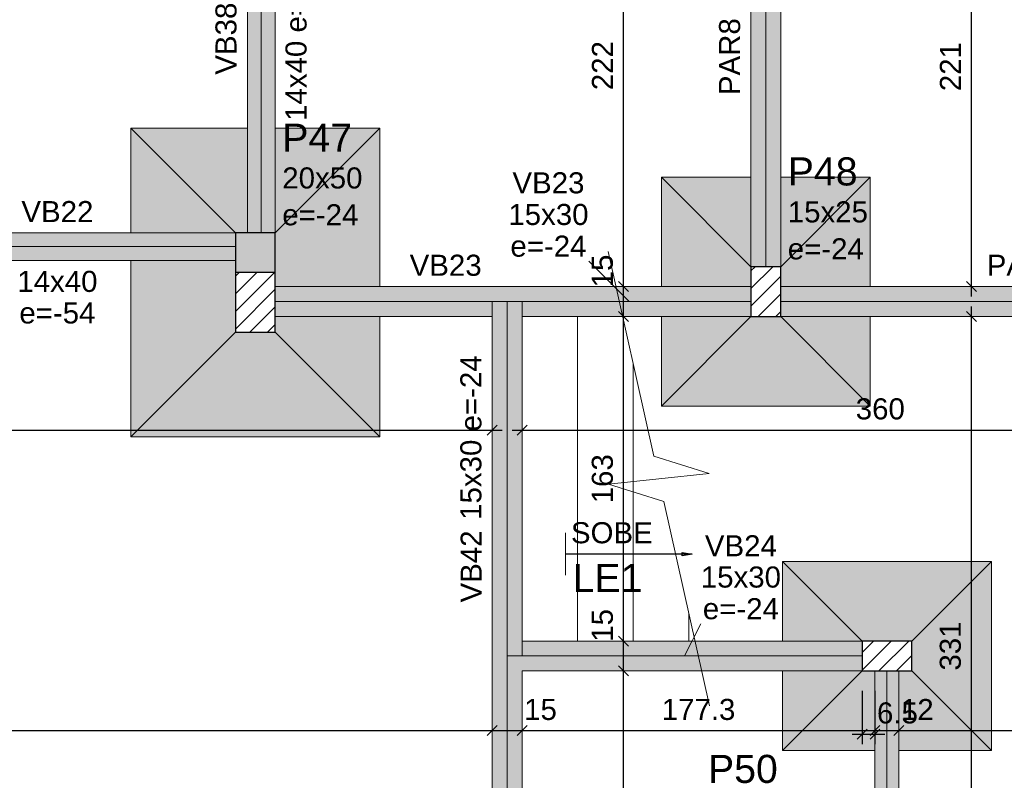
# Model space of a CAD drawing. Header units: millimetres. Extents: x 0 to 119, y 0 to 84.
# Tile 14 of 27: x 72 to 82, y 30 to 38. Entities that reach past the tile are written whole.
import ezdxf

# ---------------------------------------------------------------- set-up
doc = ezdxf.new("R2010")
doc.units = ezdxf.units.MM
doc.header["$MEASUREMENT"] = 0
doc.linetypes.add('DASHDOT', pattern=[2.54, 1.27, -0.635, 0, -0.635])
doc.linetypes.add('NULL', pattern=[0])
doc.layers.get('0').update_dxf_attribs({"lineweight": 18})
for name, color, linetype, lineweight in [('FO-Cortes', 9, 'DASHDOT', 5), ('FO-Cotas', 5, 'Continuous', 5), ('FO-Eixos', 5, 'Continuous', 5), ('FO-Hachura das sapatas', 43, 'Continuous', 5), ('FO-Hachura parede de concreto', 161, 'Continuous', 5), ('FO-Hachura pilar que morre', 106, 'Continuous', 5), ('FO-Hachura pilar que passa', 19, 'Continuous', 5), ('FO-Hachura viga', 43, 'Continuous', 5), ('FO-Hachuras das lajes', 1, 'Continuous', 20), ('FO-Pilares', 4, 'Continuous', 30), ('FO-Seção das fundações', 9, 'Continuous', 5), ('FO-Textos das lajes', 3, 'Continuous', 20), ('FO-Textos das vigas', 7, 'Continuous', 5), ('FO-Textos dos pilares', 7, 'Continuous', 5), ('FO-Vigas', 1, 'Continuous', 20)]:
    doc.layers.add(name, color=color, linetype=linetype, lineweight=lineweight)
doc.styles.add('Arial', font='txt')
doc.dimstyles.get("Standard").update_dxf_attribs({"dimtxt": 0.18, "dimasz": 0.18, "dimexe": 0.18, "dimexo": 0.0625, "dimgap": 0.09, "dimtad": 0, "dimtih": 1, "dimtoh": 1, "dimdec": 4, "dimzin": 0, "dimdsep": 46, "dimtxsty": 'Standard', "dimcen": 0.09, "dimadec": 0, "dimazin": 0, "dimtfac": 1, "dimtdec": 4, "dimtofl": 0, "dimtmove": 0, "dimatfit": 3, "dimfxl": 1, "dimtolj": 1, "dimtzin": 0, "dimarcsym": 0})
doc.dimstyles.new('UM_50.000000', dxfattribs={"dimtxt": 0.18, "dimasz": 0.1, "dimexe": 0.1, "dimexo": 0.2, "dimgap": 0, "dimtad": 1, "dimtih": 1, "dimtoh": 1, "dimdec": 1, "dimlfac": 50, "dimzin": 0, "dimdsep": 46, "dimtxsty": 'Standard', "dimcen": 0.09, "dimdle": 0.1, "dimadec": 1, "dimazin": 2, "dimtfac": 1, "dimtdec": 4, "dimtofl": 0, "dimtmove": 0, "dimatfit": 3, "dimfxl": 1, "dimtolj": 1, "dimarcsym": 0})

# ---------------------------------------------------------------- blocks, each defined once
blk = doc.blocks.new('_Oblique')
at = {"color": 0, "linetype": 'ByBlock', "lineweight": -2}
blk.add_line((-0.5, -0.5), (0.5, 0.5), dxfattribs=at)
blk = doc.blocks.new('*D86')
at = {"layer": 'Defpoints', "color": 0}
for p in [(42.2726, 30.6604), (76.6956, 30.6604), (76.6956, 30.6604)]:
    blk.add_point(p, dxfattribs=at)
at = {"layer": 'FO-Cotas', "color": 0, "lineweight": -2}
blk.add_line((42.1726, 30.6604), (76.7956, 30.6604), dxfattribs=at)
at = {"layer": 'FO-Cotas', "color": 0, "lineweight": -2, "xscale": 0.1, "yscale": 0.1, "zscale": 0.1, "rotation": 180}
blk.add_blockref('_Oblique', (42.2726, 30.6604), dxfattribs=at)
at = {"layer": 'FO-Cotas', "color": 0, "lineweight": -2, "xscale": 0.1, "yscale": 0.1, "zscale": 0.1}
blk.add_blockref('_Oblique', (76.6956, 30.6604), dxfattribs=at)
at = {"layer": 'FO-Cotas', "color": 7, "insert": (59.4841, 30.8722), "char_height": 0.2118, "attachment_point": 5, "rotation": 0.00573, "style": 'Arial'}
blk.add_mtext('\\A1;1721.2', dxfattribs=at)
blk = doc.blocks.new('*D87')
at = {"layer": 'Defpoints', "color": 0}
for p in [(76.6956, 30.6604), (76.9956, 30.6604), (76.9956, 30.6604)]:
    blk.add_point(p, dxfattribs=at)
at = {"layer": 'FO-Cotas', "color": 0, "lineweight": -2}
blk.add_line((76.5956, 30.6604), (77.0956, 30.6604), dxfattribs=at)
at = {"layer": 'FO-Cotas', "color": 0, "lineweight": -2, "xscale": 0.1, "yscale": 0.1, "zscale": 0.1, "rotation": 180}
blk.add_blockref('_Oblique', (76.6956, 30.6604), dxfattribs=at)
at = {"layer": 'FO-Cotas', "color": 0, "lineweight": -2, "xscale": 0.1, "yscale": 0.1, "zscale": 0.1}
blk.add_blockref('_Oblique', (76.9956, 30.6604), dxfattribs=at)
at = {"layer": 'FO-Cotas', "color": 7, "insert": (77.1809, 30.8722), "char_height": 0.2118, "attachment_point": 5, "rotation": 0.00573, "style": 'Arial'}
blk.add_mtext('\\A1;15', dxfattribs=at)
blk = doc.blocks.new('*D88')
at = {"layer": 'Defpoints', "color": 0}
for p in [(76.9956, 30.6604), (80.5424, 30.6604), (80.5424, 30.6604)]:
    blk.add_point(p, dxfattribs=at)
at = {"layer": 'FO-Cotas', "color": 0, "lineweight": -2}
blk.add_line((76.8956, 30.6604), (80.6424, 30.6604), dxfattribs=at)
at = {"layer": 'FO-Cotas', "color": 0, "lineweight": -2, "xscale": 0.1, "yscale": 0.1, "zscale": 0.1, "rotation": 180}
blk.add_blockref('_Oblique', (76.9956, 30.6604), dxfattribs=at)
at = {"layer": 'FO-Cotas', "color": 0, "lineweight": -2, "xscale": 0.1, "yscale": 0.1, "zscale": 0.1}
blk.add_blockref('_Oblique', (80.5424, 30.6604), dxfattribs=at)
at = {"layer": 'FO-Cotas', "color": 7, "insert": (78.769, 30.8722), "char_height": 0.2118, "attachment_point": 5, "rotation": 0.00573, "style": 'Arial'}
blk.add_mtext('\\A1;177.3', dxfattribs=at)
blk = doc.blocks.new('*D89')
at = {"layer": 'Defpoints', "color": 0}
for p in [(80.5424, 30.6604), (80.7824, 30.6604), (80.7824, 30.6604)]:
    blk.add_point(p, dxfattribs=at)
at = {"layer": 'FO-Cotas', "color": 0, "lineweight": -2}
blk.add_line((80.4424, 30.6604), (80.8824, 30.6604), dxfattribs=at)
at = {"layer": 'FO-Cotas', "color": 0, "lineweight": -2, "xscale": 0.1, "yscale": 0.1, "zscale": 0.1, "rotation": 180}
blk.add_blockref('_Oblique', (80.5424, 30.6604), dxfattribs=at)
at = {"layer": 'FO-Cotas', "color": 0, "lineweight": -2, "xscale": 0.1, "yscale": 0.1, "zscale": 0.1}
blk.add_blockref('_Oblique', (80.7824, 30.6604), dxfattribs=at)
at = {"layer": 'FO-Cotas', "color": 7, "insert": (80.9677, 30.8722), "char_height": 0.2118, "attachment_point": 5, "rotation": 0.00573, "style": 'Arial'}
blk.add_mtext('\\A1;12', dxfattribs=at)
blk = doc.blocks.new('*D90')
at = {"layer": 'Defpoints', "color": 0}
for p in [(80.7824, 30.6604), (84.1956, 30.6604), (84.1956, 30.6604)]:
    blk.add_point(p, dxfattribs=at)
at = {"layer": 'FO-Cotas', "color": 0, "lineweight": -2}
blk.add_line((80.6824, 30.6604), (84.2956, 30.6604), dxfattribs=at)
at = {"layer": 'FO-Cotas', "color": 0, "lineweight": -2, "xscale": 0.1, "yscale": 0.1, "zscale": 0.1, "rotation": 180}
blk.add_blockref('_Oblique', (80.7824, 30.6604), dxfattribs=at)
at = {"layer": 'FO-Cotas', "color": 0, "lineweight": -2, "xscale": 0.1, "yscale": 0.1, "zscale": 0.1}
blk.add_blockref('_Oblique', (84.1956, 30.6604), dxfattribs=at)
at = {"layer": 'FO-Cotas', "color": 7, "insert": (82.489, 30.8722), "char_height": 0.2118, "attachment_point": 5, "rotation": 0.00573, "style": 'Arial'}
blk.add_mtext('\\A1;170.7', dxfattribs=at)
blk = doc.blocks.new('*D92')
at = {"layer": 'Defpoints', "color": 0}
for p in [(15.3752, 33.6796), (76.6956, 33.6796), (76.6956, 33.6796)]:
    blk.add_point(p, dxfattribs=at)
at = {"layer": 'FO-Cotas', "color": 0, "lineweight": -2}
blk.add_line((15.2752, 33.6796), (76.7956, 33.6796), dxfattribs=at)
at = {"layer": 'FO-Cotas', "color": 0, "lineweight": -2, "xscale": 0.1, "yscale": 0.1, "zscale": 0.1, "rotation": 180}
blk.add_blockref('_Oblique', (15.3752, 33.6796), dxfattribs=at)
at = {"layer": 'FO-Cotas', "color": 0, "lineweight": -2, "xscale": 0.1, "yscale": 0.1, "zscale": 0.1}
blk.add_blockref('_Oblique', (76.6956, 33.6796), dxfattribs=at)
at = {"layer": 'FO-Cotas', "color": 7, "insert": (46.0354, 33.8914), "char_height": 0.2118, "attachment_point": 5, "rotation": 0.00573, "style": 'Arial'}
blk.add_mtext('\\A1;3066', dxfattribs=at)
blk = doc.blocks.new('*D93')
at = {"layer": 'Defpoints', "color": 0}
for p in [(76.9956, 33.6796), (84.1956, 33.6796), (84.1956, 33.6796)]:
    blk.add_point(p, dxfattribs=at)
at = {"layer": 'FO-Cotas', "color": 0, "lineweight": -2}
blk.add_line((76.8956, 33.6796), (84.2956, 33.6796), dxfattribs=at)
at = {"layer": 'FO-Cotas', "color": 0, "lineweight": -2, "xscale": 0.1, "yscale": 0.1, "zscale": 0.1, "rotation": 180}
blk.add_blockref('_Oblique', (76.9956, 33.6796), dxfattribs=at)
at = {"layer": 'FO-Cotas', "color": 0, "lineweight": -2, "xscale": 0.1, "yscale": 0.1, "zscale": 0.1}
blk.add_blockref('_Oblique', (84.1956, 33.6796), dxfattribs=at)
at = {"layer": 'FO-Cotas', "color": 7, "insert": (80.5956, 33.8914), "char_height": 0.2118, "attachment_point": 5, "rotation": 0.00573, "style": 'Arial'}
blk.add_mtext('\\A1;360', dxfattribs=at)
blk = doc.blocks.new('*D176')
at = {"layer": 'Defpoints', "color": 0}
for p in [(78.0152, 31.2604), (78.0152, 31.2604), (78.0152, 28.2004)]:
    blk.add_point(p, dxfattribs=at)
at = {"layer": 'FO-Cotas', "color": 0, "lineweight": -2}
blk.add_line((78.0152, 28.1004), (78.0152, 31.3604), dxfattribs=at)
at = {"layer": 'FO-Cotas', "color": 0, "lineweight": -2, "xscale": 0.1, "yscale": 0.1, "zscale": 0.1}
for p, rotation in [((78.0152, 31.2604), 90), ((78.0152, 28.2004), 270)]:
    blk.add_blockref('_Oblique', p, dxfattribs=dict(at, rotation=rotation))
at = {"layer": 'FO-Cotas', "color": 7, "insert": (77.8034, 29.7304), "char_height": 0.2118, "attachment_point": 5, "rotation": 90, "style": 'Arial'}
blk.add_mtext('\\A1;153', dxfattribs=at)
blk = doc.blocks.new('*D177')
at = {"layer": 'Defpoints', "color": 0}
for p in [(78.0152, 31.5604), (78.0152, 31.5604), (78.0152, 31.2604)]:
    blk.add_point(p, dxfattribs=at)
at = {"layer": 'FO-Cotas', "color": 0, "lineweight": -2}
blk.add_line((78.0152, 31.1604), (78.0152, 31.6604), dxfattribs=at)
at = {"layer": 'FO-Cotas', "color": 0, "lineweight": -2, "xscale": 0.1, "yscale": 0.1, "zscale": 0.1}
for p, rotation in [((78.0152, 31.5604), 90), ((78.0152, 31.2604), 270)]:
    blk.add_blockref('_Oblique', p, dxfattribs=dict(at, rotation=rotation))
at = {"layer": 'FO-Cotas', "color": 7, "insert": (77.8034, 31.7177), "char_height": 0.2118, "attachment_point": 5, "rotation": 90, "style": 'Arial'}
blk.add_mtext('\\A1;15', dxfattribs=at)
blk = doc.blocks.new('*D178')
at = {"layer": 'Defpoints', "color": 0}
for p in [(78.0152, 34.8208), (78.0152, 34.8208), (78.0152, 31.5604)]:
    blk.add_point(p, dxfattribs=at)
at = {"layer": 'FO-Cotas', "color": 0, "lineweight": -2}
blk.add_line((78.0152, 31.4604), (78.0152, 34.9208), dxfattribs=at)
at = {"layer": 'FO-Cotas', "color": 0, "lineweight": -2, "xscale": 0.1, "yscale": 0.1, "zscale": 0.1}
for p, rotation in [((78.0152, 34.8208), 90), ((78.0152, 31.5604), 270)]:
    blk.add_blockref('_Oblique', p, dxfattribs=dict(at, rotation=rotation))
at = {"layer": 'FO-Cotas', "color": 7, "insert": (77.8034, 33.1906), "char_height": 0.2118, "attachment_point": 5, "rotation": 90, "style": 'Arial'}
blk.add_mtext('\\A1;163', dxfattribs=at)
blk = doc.blocks.new('*D179')
at = {"layer": 'Defpoints', "color": 0}
for p in [(78.0152, 35.1208), (78.0152, 35.1208), (78.0152, 34.8208)]:
    blk.add_point(p, dxfattribs=at)
at = {"layer": 'FO-Cotas', "color": 0, "lineweight": -2}
blk.add_line((78.0152, 34.7208), (78.0152, 35.2208), dxfattribs=at)
at = {"layer": 'FO-Cotas', "color": 0, "lineweight": -2, "xscale": 0.1, "yscale": 0.1, "zscale": 0.1}
for p, rotation in [((78.0152, 35.1208), 90), ((78.0152, 34.8208), 270)]:
    blk.add_blockref('_Oblique', p, dxfattribs=dict(at, rotation=rotation))
at = {"layer": 'FO-Cotas', "color": 7, "insert": (77.8034, 35.2781), "char_height": 0.2118, "attachment_point": 5, "rotation": 90, "style": 'Arial'}
blk.add_mtext('\\A1;15', dxfattribs=at)
blk = doc.blocks.new('*D180')
at = {"layer": 'Defpoints', "color": 0}
for p in [(78.0152, 39.5604), (78.0152, 39.5604), (78.0152, 35.1208)]:
    blk.add_point(p, dxfattribs=at)
at = {"layer": 'FO-Cotas', "color": 0, "lineweight": -2}
blk.add_line((78.0152, 35.0208), (78.0152, 39.6604), dxfattribs=at)
at = {"layer": 'FO-Cotas', "color": 0, "lineweight": -2, "xscale": 0.1, "yscale": 0.1, "zscale": 0.1}
for p, rotation in [((78.0152, 39.5604), 90), ((78.0152, 35.1208), 270)]:
    blk.add_blockref('_Oblique', p, dxfattribs=dict(at, rotation=rotation))
at = {"layer": 'FO-Cotas', "color": 7, "insert": (77.8034, 37.3406), "char_height": 0.2118, "attachment_point": 5, "rotation": 90, "style": 'Arial'}
blk.add_mtext('\\A1;222', dxfattribs=at)
blk = doc.blocks.new('*D188')
at = {"layer": 'Defpoints', "color": 0}
for p in [(81.5124, 34.8208), (81.5124, 34.8208), (81.5124, 28.2004)]:
    blk.add_point(p, dxfattribs=at)
at = {"layer": 'FO-Cotas', "color": 0, "lineweight": -2}
blk.add_line((81.5124, 28.1004), (81.5124, 34.9208), dxfattribs=at)
at = {"layer": 'FO-Cotas', "color": 0, "lineweight": -2, "xscale": 0.1, "yscale": 0.1, "zscale": 0.1}
for p, rotation in [((81.5124, 34.8208), 90), ((81.5124, 28.2004), 270)]:
    blk.add_blockref('_Oblique', p, dxfattribs=dict(at, rotation=rotation))
at = {"layer": 'FO-Cotas', "color": 7, "insert": (81.3006, 31.5106), "char_height": 0.2118, "attachment_point": 5, "rotation": 90, "style": 'Arial'}
blk.add_mtext('\\A1;331', dxfattribs=at)
blk = doc.blocks.new('*D189')
at = {"layer": 'Defpoints', "color": 0}
for p in [(81.5124, 39.5404), (81.5124, 39.5404), (81.5124, 35.1208)]:
    blk.add_point(p, dxfattribs=at)
at = {"layer": 'FO-Cotas', "color": 0, "lineweight": -2}
blk.add_line((81.5124, 35.0208), (81.5124, 39.6404), dxfattribs=at)
at = {"layer": 'FO-Cotas', "color": 0, "lineweight": -2, "xscale": 0.1, "yscale": 0.1, "zscale": 0.1}
for p, rotation in [((81.5124, 39.5404), 90), ((81.5124, 35.1208), 270)]:
    blk.add_blockref('_Oblique', p, dxfattribs=dict(at, rotation=rotation))
at = {"layer": 'FO-Cotas', "color": 7, "insert": (81.3006, 37.3306), "char_height": 0.2118, "attachment_point": 5, "rotation": 90, "style": 'Arial'}
blk.add_mtext('\\A1;221', dxfattribs=at)
blk = doc.blocks.new('*D196')
at = {"layer": 'Defpoints', "color": 0}
for p in [(80.4124, 31.2604), (80.5424, 31.2604), (80.5424, 30.625)]:
    blk.add_point(p, dxfattribs=at)
at = {"layer": 'FO-Cotas', "color": 0, "lineweight": -2}
for p, q in [((80.4124, 31.0604), (80.4124, 30.525)), ((80.5424, 31.0604), (80.5424, 30.525)), ((80.3124, 30.625), (80.6424, 30.625))]:
    blk.add_line(p, q, dxfattribs=at)
at = {"layer": 'FO-Cotas', "color": 0, "lineweight": -2, "xscale": 0.1, "yscale": 0.1, "zscale": 0.1, "rotation": 180}
blk.add_blockref('_Oblique', (80.4124, 30.625), dxfattribs=at)
at = {"layer": 'FO-Cotas', "color": 0, "lineweight": -2, "xscale": 0.1, "yscale": 0.1, "zscale": 0.1}
blk.add_blockref('_Oblique', (80.5424, 30.625), dxfattribs=at)
at = {"layer": 'FO-Cotas', "color": 7, "insert": (80.768, 30.8368), "char_height": 0.2118, "attachment_point": 5, "rotation": 0.00573, "style": 'Arial'}
blk.add_mtext('\\A1;6.5', dxfattribs=at)

msp = doc.modelspace()

# ---------------------------------------------------------------- hatches: boundary and pattern name
at = {"layer": 'FO-Hachura das sapatas', "linetype": 'Continuous'}
h = msp.add_hatch(color=43, dxfattribs=at)
h.paths.add_polyline_path([(73.0652, 33.6126), (75.5652, 33.6126), (75.5652, 36.7126), (73.0652, 36.7126), (73.0652, 33.6126)])
h.paths.add_polyline_path([(74.1154, 35.6626), (73.0652, 35.6626), (73.0652, 35.3826), (74.1154, 35.3826), (74.1154, 35.6626)], flags=0)
h.paths.add_polyline_path([(74.5148, 35.6626), (74.5148, 36.7126), (74.2348, 36.7126), (74.2348, 35.6626), (74.1154, 35.6626), (74.1154, 34.6628), (74.5152, 34.6628), (74.5152, 34.8208), (75.5652, 34.8208), (75.5652, 35.1208), (74.5152, 35.1208), (74.5152, 35.6626), (74.5148, 35.6626)], flags=0)
h = msp.add_hatch(color=43, dxfattribs=at)
h.paths.add_polyline_path([(78.3952, 33.9208), (80.4952, 33.9208), (80.4952, 36.2208), (78.3952, 36.2208), (78.3952, 33.9208)])
h.paths.add_polyline_path([(79.5952, 36.2208), (79.2952, 36.2208), (79.2952, 35.3208), (79.5952, 35.3208), (79.5952, 36.2208)], flags=0)
h.paths.add_polyline_path([(79.2952, 35.3208), (79.2952, 35.1208), (78.3952, 35.1208), (78.3952, 34.8208), (80.4952, 34.8208), (80.4952, 35.1208), (79.5952, 35.1208), (79.5952, 35.3208), (79.2952, 35.3208)], flags=0)
h = msp.add_hatch(color=43, dxfattribs=at)
h.paths.add_polyline_path([(79.6124, 32.3604), (79.6124, 30.4604), (81.7124, 30.4604), (81.7124, 32.3604), (79.6124, 32.3604)])
h.paths.add_polyline_path([(80.4124, 31.5604), (79.6124, 31.5604), (79.6124, 31.2604), (80.4124, 31.2604), (80.4124, 31.5604)], flags=0)
h.paths.add_polyline_path([(80.7824, 30.4604), (80.7824, 31.2604), (80.9124, 31.2604), (80.9124, 31.5604), (80.4124, 31.5604), (80.4124, 31.2604), (80.5424, 31.2604), (80.5424, 30.4604), (80.7824, 30.4604)], flags=0)
at = {"layer": 'FO-Hachura parede de concreto', "linetype": 'Continuous'}
for points in [[(79.595, 39.5404), (79.595, 39.5404), (79.2952, 39.5404), (79.2952, 35.3208), (79.595, 35.3208), (79.595, 39.5404)], [(79.5952, 35.1208), (79.5952, 35.1208), (79.5952, 34.821), (83.7356, 34.821), (83.7356, 35.1208), (79.5952, 35.1208)]]:
    msp.add_hatch(color=161, dxfattribs=at).paths.add_polyline_path(points)
at = {"layer": 'FO-Hachura pilar que morre', "linetype": 'Continuous'}
msp.add_hatch(color=106, dxfattribs=at).paths.add_polyline_path([(74.5152, 35.6626), (74.1154, 35.6626), (74.1154, 35.2626), (74.5152, 35.2626), (74.5152, 35.6626)])
at = {"layer": 'FO-Hachura pilar que passa', "linetype": 'Continuous'}
h = msp.add_hatch(dxfattribs=at)
h.set_pattern_fill('ANSI31', color=19, style=0)
h.paths.add_polyline_path([(74.5152, 35.2626), (74.1154, 35.2626), (74.1154, 34.6628), (74.5152, 34.6628), (74.5152, 35.2626)])
h = msp.add_hatch(dxfattribs=at)
h.set_pattern_fill('ANSI31', color=19, style=0)
h.paths.add_polyline_path([(79.2952, 34.8208), (79.4452, 34.8208), (79.5952, 34.8208), (79.5952, 35.0708), (79.5952, 35.3208), (79.4452, 35.3208), (79.2952, 35.3208), (79.2952, 35.0708)])
h = msp.add_hatch(dxfattribs=at)
h.set_pattern_fill('ANSI31', color=19, style=0)
h.paths.add_polyline_path([(80.4124, 31.5604), (80.4124, 31.4104), (80.4124, 31.2604), (80.6624, 31.2604), (80.9124, 31.2604), (80.9124, 31.4104), (80.9124, 31.5604), (80.6624, 31.5604)])
at = {"layer": 'FO-Hachura viga', "linetype": 'Continuous'}
for points in [[(74.5148, 39.5604), (74.5148, 39.5604), (74.3748, 39.7004), (74.2348, 39.7004), (74.2348, 35.6628), (74.5148, 35.6628), (74.5148, 39.5604)], [(74.1152, 35.6628), (74.1152, 35.6628), (70.5352, 35.6628), (70.5352, 35.3828), (74.1152, 35.3828), (74.1152, 35.6628)], [(76.8456, 34.9708), (76.8456, 34.9708), (76.8456, 35.1208), (74.5152, 35.1208), (74.5152, 34.8208), (76.6956, 34.8208), (76.8456, 34.9708)], [(79.2952, 35.1208), (79.2952, 35.1208), (76.8456, 35.1208), (76.8456, 34.9708), (76.9956, 34.8208), (79.2952, 34.8208), (79.2952, 35.1208)], [(76.9956, 34.9708), (76.9956, 34.9708), (76.6956, 34.9708), (76.6956, 34.8208), (76.9956, 34.8208), (76.9956, 34.9708)], [(76.9956, 34.8208), (76.9956, 34.8208), (76.6956, 34.8208), (76.6956, 31.5604), (76.9956, 31.5604), (76.9956, 34.8208)], [(76.9956, 31.5604), (76.9956, 31.5604), (76.6956, 31.5604), (76.6956, 31.4104), (76.9956, 31.4104), (76.9956, 31.5604)], [(80.4124, 31.2606), (80.4124, 31.2606), (80.4124, 31.5604), (76.9956, 31.5604), (76.8456, 31.4104), (76.9956, 31.2604), (80.4124, 31.2606)], [(76.9956, 28.2004), (76.9956, 28.2004), (76.9956, 31.2604), (76.8456, 31.4104), (76.6956, 31.4104), (76.6956, 28.2004), (76.8456, 28.0804), (76.9956, 28.2004)], [(80.7824, 28.2006), (80.7824, 28.2006), (80.7824, 31.2604), (80.5424, 31.2604), (80.5424, 28.2004), (80.6624, 28.0804), (80.7824, 28.2006)]]:
    msp.add_hatch(color=43, dxfattribs=at).paths.add_polyline_path(points)

# ---------------------------------------------------------------- linework, layer by layer
at = {"layer": 'FO-Cortes', "linetype": 'Continuous', "ltscale": 0.2}
for p, q in [((77.8623, 35.4729), (78.3199, 33.4188)), ((77.8623, 35.4729), (78.3199, 33.4188)), ((78.3199, 33.4188), (78.8775, 33.2436)), ((78.3199, 33.4188), (78.8775, 33.2436)), ((78.8775, 33.2436), (77.8639, 33.1376)), ((78.8775, 33.2436), (77.8639, 33.1376)), ((77.8639, 33.1376), (78.4215, 32.9624)), ((77.8639, 33.1376), (78.4215, 32.9624)), ((78.4215, 32.9624), (78.879, 30.9083)), ((78.4215, 32.9624), (78.879, 30.9083))]:
    msp.add_line(p, q, dxfattribs=at)
at = {"layer": 'FO-Cotas', "linetype": 'Continuous'}
for p, q in [((78.0704, 34.9708), (77.6649, 35.3764)), ((78.629, 31.4104), (78.7908, 31.734)), ((80.4126, 31.2606), (79.6219, 30.4699))]:
    msp.add_line(p, q, dxfattribs=at)
at = {"layer": 'FO-Eixos'}
for p, q in [((74.3748, 35.6626), (74.3748, 39.7004)), ((79.4452, 35.3208), (79.4452, 39.5404)), ((70.5352, 35.5226), (74.1152, 35.5226)), ((74.5152, 34.9708), (76.8456, 34.9708)), ((76.8456, 34.9708), (79.2952, 34.9708)), ((76.8456, 34.8208), (76.8456, 34.9708)), ((79.5952, 34.9708), (83.7356, 34.9708)), ((76.8456, 31.5604), (76.8456, 34.8208)), ((76.8456, 31.4104), (76.8456, 31.5604)), ((76.8456, 28.0804), (76.8456, 31.4104)), ((76.8456, 31.4104), (80.4124, 31.4104)), ((80.6624, 28.0804), (80.6624, 31.2604))]:
    msp.add_line(p, q, dxfattribs=at)
at = {"layer": 'FO-Hachuras das lajes', "linetype": 'Continuous'}
for p, q in [((76.9956, 34.8208), (78.0076, 34.8208)), ((76.9956, 34.8208), (78.0076, 34.8208)), ((77.5524, 31.5604), (77.5524, 34.8208)), ((77.5524, 31.5604), (77.5524, 34.8208)), ((78.1124, 31.5604), (78.1124, 34.35)), ((78.1124, 31.5604), (78.1124, 34.35)), ((78.6724, 31.5604), (78.6724, 31.8359)), ((78.6724, 31.5604), (78.6724, 31.8359)), ((76.9956, 31.5604), (78.7338, 31.5604)), ((76.9956, 31.5604), (78.7338, 31.5604))]:
    msp.add_line(p, q, dxfattribs=at)
at = {"layer": 'FO-Pilares'}
msp.add_line((74.5152, 35.2626), (74.1152, 35.2626), dxfattribs=at)
for points in [[(74.1154, 35.6626), (74.1154, 34.6628), (74.5152, 34.6628), (74.5152, 35.6626), (74.1154, 35.6626)], [(79.2952, 34.8208), (79.4452, 34.8208), (79.5952, 34.8208), (79.5952, 35.0708), (79.5952, 35.3208), (79.4452, 35.3208), (79.2952, 35.3208), (79.2952, 35.0708), (79.2952, 34.8208)], [(80.4124, 31.5604), (80.4124, 31.4104), (80.4124, 31.2604), (80.6624, 31.2604), (80.9124, 31.2604), (80.9124, 31.4104), (80.9124, 31.5604), (80.6624, 31.5604), (80.4124, 31.5604)]]:
    msp.add_lwpolyline(points, close=True, dxfattribs=at)
at = {"layer": 'FO-Seção das fundações'}
for p, q in [((73.0652, 36.7126), (74.1152, 35.6626)), ((75.5652, 36.7126), (74.5152, 35.6626)), ((78.3952, 36.2208), (79.2952, 35.3208)), ((80.4952, 36.2208), (79.5952, 35.3208)), ((78.3952, 33.9208), (79.2952, 34.8208)), ((80.4952, 33.9208), (79.5952, 34.8208)), ((73.0652, 33.6126), (74.1152, 34.6626)), ((75.5652, 33.6126), (74.5152, 34.6626)), ((79.6124, 32.3604), (80.4124, 31.5604)), ((81.7124, 32.3604), (80.9124, 31.5604)), ((79.6124, 30.4604), (80.4124, 31.2604)), ((81.7124, 30.4604), (80.9124, 31.2604))]:
    msp.add_line(p, q, dxfattribs=at)
for points in [[(73.0652, 36.7126), (73.0652, 35.6626)], [(73.0652, 36.7126), (74.2348, 36.7126)], [(74.5148, 36.7126), (75.5652, 36.7126)], [(75.5652, 35.1208), (75.5652, 36.7126)], [(78.3952, 36.2208), (78.3952, 35.1208)], [(78.3952, 36.2208), (79.2952, 36.2208)], [(79.5952, 36.2208), (80.4952, 36.2208)], [(80.4952, 35.1208), (80.4952, 36.2208)], [(73.0652, 35.3826), (73.0652, 33.6126)], [(75.5652, 33.6126), (75.5652, 34.8208)], [(78.3952, 34.8208), (78.3952, 33.9208)], [(80.4952, 33.9208), (80.4952, 34.8208)], [(80.4952, 33.9208), (78.3952, 33.9208)], [(75.5652, 33.6126), (73.0652, 33.6126)], [(79.6124, 32.3604), (81.7124, 32.3604)], [(79.6124, 32.3604), (79.6124, 31.5604)], [(81.7124, 30.4604), (81.7124, 32.3604)], [(79.6124, 31.2604), (79.6124, 30.4604)], [(80.5424, 30.4604), (79.6124, 30.4604)], [(81.7124, 30.4604), (80.7824, 30.4604)]]:
    msp.add_lwpolyline(points, dxfattribs=at)
at = {"layer": 'FO-Textos das lajes', "linetype": 'Continuous'}
msp.add_line((77.4334, 32.2223), (77.4334, 32.6459), dxfattribs=at)
msp.add_line((77.4334, 32.2223), (77.4334, 32.6459), dxfattribs=at)
msp.add_line((77.4334, 32.2223), (77.4334, 32.6459), dxfattribs=at)
msp.add_line((77.4334, 32.2223), (77.4334, 32.6459), dxfattribs=at)
at = {"layer": 'FO-Vigas'}
for p, q in [((74.2348, 35.6626), (74.2348, 39.7004)), ((74.5148, 35.6626), (74.5148, 39.5604)), ((79.2952, 35.3208), (79.2952, 39.5404)), ((79.5952, 35.3208), (79.5952, 39.5404)), ((70.5352, 35.6626), (74.1154, 35.6626)), ((70.5352, 35.3826), (74.1152, 35.3826)), ((74.5152, 35.1208), (76.8456, 35.1208)), ((76.8456, 35.1208), (79.2952, 35.1208)), ((79.5952, 35.1208), (83.7356, 35.1208)), ((76.6956, 34.8208), (76.6956, 34.9708)), ((76.9956, 34.8208), (76.9956, 34.9708)), ((74.5152, 34.8208), (76.6956, 34.8208)), ((76.6956, 31.5604), (76.6956, 34.8208)), ((76.9956, 34.8208), (79.2952, 34.8208)), ((76.9956, 31.5604), (76.9956, 34.8208)), ((79.5952, 34.8208), (83.7356, 34.8208)), ((76.6956, 31.4104), (76.6956, 31.5604)), ((76.9956, 31.4104), (76.9956, 31.5604)), ((76.9956, 31.5604), (80.4124, 31.5604)), ((76.6956, 28.2004), (76.6956, 31.4104)), ((76.9956, 28.2004), (76.9956, 31.2604)), ((76.9956, 31.2604), (80.4124, 31.2604)), ((80.5424, 28.2004), (80.5424, 31.2604)), ((80.7824, 28.2004), (80.7824, 31.2604))]:
    msp.add_line(p, q, dxfattribs=at)

# ---------------------------------------------------------------- texts
at = {"layer": 'FO-Textos das lajes', "linetype": 'NULL', "attachment_point": 7, "line_spacing_factor": 0.798, "style": 'Arial'}
for s, insert, char_height, width in [('SOBE', (77.4866, 32.5395), 0.2118, 1.611709), ('SOBE', (77.4866, 32.5395), 0.2118, 1.611709), ('LE1', (77.5036, 32.0528), 0.2824, 1.387852), ('LE1', (77.5036, 32.0528), 0.2824, 1.387852)]:
    msp.add_mtext(s, dxfattribs=dict(at, insert=insert, char_height=char_height, width=width))
at = {"layer": 'FO-Textos das vigas', "linetype": 'NULL', "char_height": 0.2118, "rotation": 90.00021, "line_spacing_factor": 0.798, "style": 'Arial'}
for s, insert, width, attachment_point in [('14x40 e=-24', (74.8327, 37.6116), 3.240977, 8), ('VB38', (74.1287, 37.6116), 1.418848, 8), ('PAR8', (79.1897, 37.4306), 1.515137, 8), ('15x30 e=-24', (76.5897, 32.7776), 3.240977, 7), ('VB42', (76.5897, 32.6716), 1.418848, 9)]:
    msp.add_mtext(s, dxfattribs=dict(at, insert=insert, width=width, attachment_point=attachment_point))
at = {"layer": 'FO-Textos das vigas', "linetype": 'NULL', "char_height": 0.2118, "line_spacing_factor": 0.798, "style": 'Arial'}
for s, insert, width, attachment_point in [('VB23', (77.2606, 36.0545), 1.418848, 8), ('VB22', (72.3256, 35.7685), 1.418848, 8), ('15x30', (77.2606, 35.7365), 1.580273, 8), ('e=-24', (77.2606, 35.4185), 1.499561, 8), ('VB23', (76.5896, 35.2265), 1.418848, 9), ('PAR5', (81.6656, 35.2265), 1.515137, 7), ('14x40', (72.3256, 35.0645), 1.580273, 8), ('e=-54', (72.3256, 34.7475), 1.499561, 8), ('VB24', (79.1946, 32.4115), 1.418848, 8), ('15x30', (79.1946, 32.0945), 1.580273, 8), ('e=-24', (79.1946, 31.7765), 1.499561, 8)]:
    msp.add_mtext(s, dxfattribs=dict(at, insert=insert, width=width, attachment_point=attachment_point))
at = {"layer": 'FO-Textos dos pilares', "linetype": 'NULL', "line_spacing_factor": 0.798, "style": 'Arial'}
for s, insert, char_height, width, attachment_point in [('P47', (74.5856, 36.4748), 0.2824, 1.387852, 7), ('P48', (79.6656, 36.1328), 0.2824, 1.387852, 7), ('20x50', (74.5856, 36.1035), 0.2118, 1.580273, 7), ('15x25', (79.6656, 35.7625), 0.2118, 1.580273, 7), ('e=-24', (74.5856, 35.7335), 0.2118, 1.499561, 7), ('e=-24', (79.6656, 35.3915), 0.2118, 1.499561, 7), ('P50', (79.5656, 30.1308), 0.2824, 1.387852, 9)]:
    msp.add_mtext(s, dxfattribs=dict(at, insert=insert, char_height=char_height, width=width, attachment_point=attachment_point))

# ---------------------------------------------------------------- dimensions: what is measured, and where the dimension line sits
at = {"layer": 'FO-Cotas'}
for base, p1, p2, picture, middle in [((78.0152, 39.5604), (78.0152, 35.1208), (78.0152, 39.5604), '*D180', (77.8034, 37.3406)), ((81.5124, 39.5404), (81.5124, 35.1208), (81.5124, 39.5404), '*D189', (81.3006, 37.3306)), ((78.0152, 35.1208), (78.0152, 34.8208), (78.0152, 35.1208), '*D179', (77.8034, 35.2781)), ((78.0152, 34.8208), (78.0152, 31.5604), (78.0152, 34.8208), '*D178', (77.8034, 33.1906)), ((81.5124, 34.8208), (81.5124, 28.2004), (81.5124, 34.8208), '*D188', (81.3006, 31.5106)), ((78.0152, 31.5604), (78.0152, 31.2604), (78.0152, 31.5604), '*D177', (77.8034, 31.7177)), ((78.0152, 31.2604), (78.0152, 28.2004), (78.0152, 31.2604), '*D176', (77.8034, 29.7304))]:
    dim = msp.add_linear_dim(base=base, p1=p1, p2=p2, angle=90, dimstyle='UM_50.000000', override={"dimtxt": 0.2118, "dimasz": 0.1, "dimexe": 0.1, "dimexo": 0.2, "dimtad": 1, "dimtih": 0, "dimtoh": 0, "dimdec": 1, "dimlfac": 50, "dimzin": 8, "dimtxsty": 'Arial', "dimblk": 'Oblique', "dimblk1": 'Oblique', "dimblk2": 'Oblique', "dimsah": 1, "dimdle": 0.1, "dimse1": 1, "dimse2": 1, "dimclrt": 7, "dimadec": 1, "dimazin": 3, "dimtmove": 2, "dimldrblk": 'Oblique'}, dxfattribs=at)
    dim.commit()
    dim.dimension.update_dxf_attribs({"geometry": picture, "text_midpoint": middle, "dimtype": 160, "text_rotation": 90})
for base, p1, p2, override, picture, middle, turn in [((76.6956, 33.6796), (15.3752, 33.6796), (76.6956, 33.6796), {"dimtxt": 0.2118, "dimasz": 0.1, "dimexe": 0.1, "dimexo": 0.2, "dimtad": 1, "dimtih": 0, "dimtoh": 0, "dimdec": 1, "dimlfac": 50, "dimzin": 8, "dimtxsty": 'Arial', "dimblk": 'Oblique', "dimblk1": 'Oblique', "dimblk2": 'Oblique', "dimsah": 1, "dimdle": 0.1, "dimse1": 1, "dimse2": 1, "dimclrt": 7, "dimadec": 1, "dimazin": 3, "dimtmove": 2, "dimldrblk": 'Oblique'}, '*D92', (46.0354, 33.8914), 0.00573), ((84.1956, 33.6796), (76.9956, 33.6796), (84.1956, 33.6796), {"dimtxt": 0.2118, "dimasz": 0.1, "dimexe": 0.1, "dimexo": 0.2, "dimtad": 1, "dimtih": 0, "dimtoh": 0, "dimdec": 1, "dimlfac": 50, "dimzin": 8, "dimtxsty": 'Arial', "dimblk": 'Oblique', "dimblk1": 'Oblique', "dimblk2": 'Oblique', "dimsah": 1, "dimdle": 0.1, "dimse1": 1, "dimse2": 1, "dimclrt": 7, "dimadec": 1, "dimazin": 3, "dimtmove": 2, "dimldrblk": 'Oblique'}, '*D93', (80.5956, 33.8914), 0.00573), ((80.5424, 30.625), (80.4124, 31.2604), (80.5424, 31.2604), {"dimtxt": 0.2118, "dimasz": 0.1, "dimexe": 0.1, "dimexo": 0.2, "dimtad": 1, "dimtih": 0, "dimtoh": 0, "dimdec": 1, "dimlfac": 50, "dimzin": 8, "dimtxsty": 'Arial', "dimblk": 'Oblique', "dimblk1": 'Oblique', "dimblk2": 'Oblique', "dimsah": 1, "dimdle": 0.1, "dimse1": 0, "dimse2": 0, "dimclrt": 7, "dimadec": 1, "dimazin": 3, "dimtmove": 2, "dimldrblk": 'Oblique'}, '*D196', (80.768, 30.8368), 0.00573), ((76.6956426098, 30.6603880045), (42.2726426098, 30.6603880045), (76.6956426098, 30.6603880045), {"dimtxt": 0.2118, "dimasz": 0.1, "dimexe": 0.1, "dimexo": 0.2, "dimtad": 1, "dimtih": 0, "dimtoh": 0, "dimdec": 1, "dimlfac": 50, "dimzin": 8, "dimtxsty": 'Arial', "dimblk": 'Oblique', "dimblk1": 'Oblique', "dimblk2": 'Oblique', "dimsah": 1, "dimdle": 0.1, "dimse1": 1, "dimse2": 1, "dimclrt": 7, "dimadec": 1, "dimazin": 3, "dimtmove": 2, "dimldrblk": 'Oblique'}, '*D86', (59.4841426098, 30.8721880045), 0.005729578), ((76.9956, 30.6604), (76.6956, 30.6604), (76.9956, 30.6604), {"dimtxt": 0.2118, "dimasz": 0.1, "dimexe": 0.1, "dimexo": 0.2, "dimtad": 1, "dimtih": 0, "dimtoh": 0, "dimdec": 1, "dimlfac": 50, "dimzin": 8, "dimtxsty": 'Arial', "dimblk": 'Oblique', "dimblk1": 'Oblique', "dimblk2": 'Oblique', "dimsah": 1, "dimdle": 0.1, "dimse1": 1, "dimse2": 1, "dimclrt": 7, "dimadec": 1, "dimazin": 3, "dimtmove": 2, "dimldrblk": 'Oblique'}, '*D87', (77.1809, 30.8722), 0.00573), ((80.5424, 30.6604), (76.9956, 30.6604), (80.5424, 30.6604), {"dimtxt": 0.2118, "dimasz": 0.1, "dimexe": 0.1, "dimexo": 0.2, "dimtad": 1, "dimtih": 0, "dimtoh": 0, "dimdec": 1, "dimlfac": 50, "dimzin": 8, "dimtxsty": 'Arial', "dimblk": 'Oblique', "dimblk1": 'Oblique', "dimblk2": 'Oblique', "dimsah": 1, "dimdle": 0.1, "dimse1": 1, "dimse2": 1, "dimclrt": 7, "dimadec": 1, "dimazin": 3, "dimtmove": 2, "dimldrblk": 'Oblique'}, '*D88', (78.769, 30.8722), 0.00573), ((80.7824, 30.6604), (80.5424, 30.6604), (80.7824, 30.6604), {"dimtxt": 0.2118, "dimasz": 0.1, "dimexe": 0.1, "dimexo": 0.2, "dimtad": 1, "dimtih": 0, "dimtoh": 0, "dimdec": 1, "dimlfac": 50, "dimzin": 8, "dimtxsty": 'Arial', "dimblk": 'Oblique', "dimblk1": 'Oblique', "dimblk2": 'Oblique', "dimsah": 1, "dimdle": 0.1, "dimse1": 1, "dimse2": 1, "dimclrt": 7, "dimadec": 1, "dimazin": 3, "dimtmove": 2, "dimldrblk": 'Oblique'}, '*D89', (80.9677, 30.8722), 0.00573), ((84.1956, 30.6604), (80.7824, 30.6604), (84.1956, 30.6604), {"dimtxt": 0.2118, "dimasz": 0.1, "dimexe": 0.1, "dimexo": 0.2, "dimtad": 1, "dimtih": 0, "dimtoh": 0, "dimdec": 1, "dimlfac": 50, "dimzin": 8, "dimtxsty": 'Arial', "dimblk": 'Oblique', "dimblk1": 'Oblique', "dimblk2": 'Oblique', "dimsah": 1, "dimdle": 0.1, "dimse1": 1, "dimse2": 1, "dimclrt": 7, "dimadec": 1, "dimazin": 3, "dimtmove": 2, "dimldrblk": 'Oblique'}, '*D90', (82.489, 30.8722), 0.00573)]:
    dim = msp.add_linear_dim(base=base, p1=p1, p2=p2, dimstyle='UM_50.000000', override=override, dxfattribs=at)
    dim.commit()
    dim.dimension.update_dxf_attribs({"geometry": picture, "text_midpoint": middle, "dimtype": 160, "text_rotation": turn})

# ---------------------------------------------------------------- leaders
at = {"layer": 'FO-Textos das lajes', "linetype": 'Continuous'}
msp.add_leader([(78.7042, 32.4341), (77.4334, 32.4341)], dimstyle='Standard', override={"dimasz": 0.1, "dimldrblk": 'Closed'}, dxfattribs=at)
msp.add_leader([(78.7042, 32.4341), (77.4334, 32.4341)], dimstyle='Standard', override={"dimasz": 0.1, "dimldrblk": 'Closed'}, dxfattribs=at)

doc.saveas('drawing.dxf')
